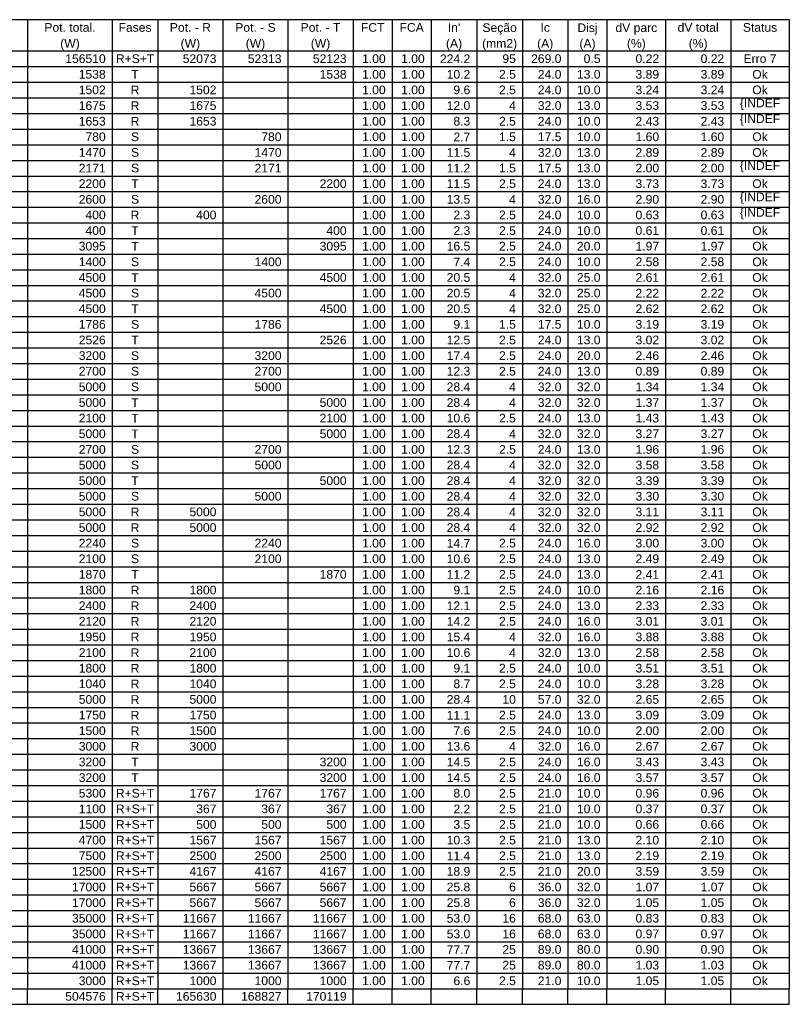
# Model space of a CAD drawing. Header units: millimetres. Extents: x 7 to 269, y 1 to 169.
# Tile 96 of 115: x 119 to 129, y 1 to 13. Entities that reach past the tile are written whole.
import ezdxf

# ---------------------------------------------------------------- set-up
doc = ezdxf.new("R2010")
doc.units = ezdxf.units.MM
doc.header["$MEASUREMENT"] = 0
doc.layers.add('Layout 01 - Marco Polo', color=152, linetype='Continuous', lineweight=25)
doc.layers.add('Textos - Marco Polo', color=143, linetype='Continuous', lineweight=25)
doc.styles.add('Arial', font='arial.ttf')

msp = doc.modelspace()

# ---------------------------------------------------------------- linework, layer by layer
at = {"layer": 'Layout 01 - Marco Polo', "linetype": 'Continuous'}
for p, q in [((95.475, 13.158), (128.833, 13.158)), ((119.54, 13.158), (119.54, 1.339)), ((120.573, 13.158), (120.573, 1.339)), ((121.129, 13.158), (121.129, 1.339)), ((121.923, 13.158), (121.923, 1.339)), ((122.717, 13.158), (122.717, 1.339)), ((123.512, 13.158), (123.512, 1.339)), ((123.988, 13.158), (123.988, 1.339)), ((124.465, 13.158), (124.465, 1.339)), ((125.021, 13.158), (125.021, 1.339)), ((125.577, 13.158), (125.577, 1.339)), ((126.133, 13.158), (126.133, 1.339)), ((126.609, 13.158), (126.609, 1.339)), ((127.324, 13.158), (127.324, 1.339)), ((128.118, 13.158), (128.118, 1.339)), ((128.833, 13.158), (128.833, 1.339)), ((95.475, 12.776), (128.833, 12.776)), ((95.475, 12.586), (128.833, 12.586)), ((95.475, 12.395), (128.833, 12.395)), ((95.475, 12.205), (128.833, 12.205)), ((95.475, 12.014), (128.833, 12.014)), ((95.475, 11.823), (128.833, 11.823)), ((95.475, 11.633), (128.833, 11.633)), ((95.475, 11.442), (128.833, 11.442)), ((95.475, 11.251), (128.833, 11.251)), ((95.475, 11.061), (128.833, 11.061)), ((95.475, 10.87), (128.833, 10.87)), ((95.475, 10.68), (128.833, 10.68)), ((95.475, 10.489), (128.833, 10.489)), ((95.475, 10.298), (128.833, 10.298)), ((95.475, 10.108), (128.833, 10.108)), ((95.475, 9.917), (128.833, 9.917)), ((95.475, 9.727), (128.833, 9.727)), ((95.475, 9.536), (128.833, 9.536)), ((95.475, 9.345), (128.833, 9.345)), ((95.475, 9.155), (128.833, 9.155)), ((95.475, 8.964), (128.833, 8.964)), ((95.475, 8.773), (128.833, 8.773)), ((95.475, 8.583), (128.833, 8.583)), ((95.475, 8.392), (128.833, 8.392)), ((95.475, 8.202), (128.833, 8.202)), ((95.475, 8.011), (128.833, 8.011)), ((95.475, 7.82), (128.833, 7.82)), ((95.475, 7.63), (128.833, 7.63)), ((95.475, 7.439), (128.833, 7.439)), ((95.475, 7.248), (128.833, 7.248)), ((95.475, 7.058), (128.833, 7.058)), ((95.475, 6.867), (128.833, 6.867)), ((95.475, 6.677), (128.833, 6.677)), ((95.475, 6.486), (128.833, 6.486)), ((95.475, 6.295), (128.833, 6.295)), ((95.475, 6.105), (128.833, 6.105)), ((95.475, 5.914), (128.833, 5.914)), ((95.475, 5.723), (128.833, 5.723)), ((95.475, 5.533), (128.833, 5.533)), ((95.475, 5.342), (128.833, 5.342)), ((95.475, 5.152), (128.833, 5.152)), ((95.475, 4.961), (128.833, 4.961)), ((95.475, 4.77), (128.833, 4.77)), ((95.475, 4.58), (128.833, 4.58)), ((95.475, 4.389), (128.833, 4.389)), ((95.475, 4.199), (128.833, 4.199)), ((95.475, 4.008), (128.833, 4.008)), ((95.475, 3.817), (128.833, 3.817)), ((95.475, 3.627), (128.833, 3.627)), ((95.475, 3.436), (128.833, 3.436)), ((95.475, 3.245), (128.833, 3.245)), ((95.475, 3.055), (128.833, 3.055)), ((95.475, 2.864), (128.833, 2.864)), ((95.475, 2.674), (128.833, 2.674)), ((95.475, 2.483), (128.833, 2.483)), ((95.475, 2.292), (128.833, 2.292)), ((95.475, 2.102), (128.833, 2.102)), ((95.475, 1.911), (128.833, 1.911)), ((95.475, 1.72), (128.833, 1.72)), ((95.475, 1.53), (128.833, 1.53)), ((95.475, 1.339), (128.833, 1.339)), ((119.54, 1.149), (119.54, 1.339)), ((120.573, 1.149), (120.573, 1.339)), ((121.129, 1.149), (121.129, 1.339)), ((121.923, 1.149), (121.923, 1.339)), ((122.717, 1.149), (122.717, 1.339)), ((123.512, 1.149), (123.512, 1.339)), ((123.988, 1.149), (123.988, 1.339)), ((124.465, 1.149), (124.465, 1.339)), ((125.021, 1.149), (125.021, 1.339)), ((125.577, 1.149), (125.577, 1.339)), ((126.133, 1.149), (126.133, 1.339)), ((126.609, 1.149), (126.609, 1.339)), ((127.324, 1.149), (127.324, 1.339)), ((128.118, 1.149), (128.118, 1.339)), ((128.833, 1.149), (128.833, 1.339)), ((95.475, 1.149), (128.833, 1.149))]:
    msp.add_line(p, q, dxfattribs=at)

# ---------------------------------------------------------------- texts
at = {"layer": 'Textos - Marco Polo', "line_spacing_factor": 0.798, "style": 'Arial'}
for s, insert, char_height, width, attachment_point in [('Pot. total.', (120.057, 13.009), 0.1059, 1.39788, 8), ('Fases', (120.851, 13.009), 0.1059, 0.6354, 8), ('Pot. - R', (121.526, 13.009), 0.1059, 1.01664, 8), ('Pot. - S', (122.32, 13.009), 0.1059, 1.01664, 8), ('Pot. - T', (123.114, 13.009), 0.1059, 1.01664, 8), ('FCT', (123.75, 13.009), 0.1059, 0.38124, 8), ('FCA', (124.226, 13.009), 0.1059, 0.38124, 8), ("In'", (124.743, 13.009), 0.1059, 0.38124, 8), ('Seção', (125.299, 12.975), 0.1059, 0.6354, 8), ('Ic', (125.855, 13.009), 0.1059, 0.25416, 8), ('Disj', (126.371, 12.975), 0.1059, 0.50832, 8), ('dV parc', (126.967, 12.975), 0.1059, 0.88956, 8), ('dV total', (127.721, 13.009), 0.1059, 1.01664, 8), ('Status', (128.476, 13.009), 0.1059, 0.76248, 8), ('(W)', (120.057, 12.784), 0.1059, 0.38124, 8), ('(W)', (121.526, 12.784), 0.1059, 0.38124, 8), ('(W)', (122.32, 12.784), 0.1059, 0.38124, 8), ('(W)', (123.114, 12.784), 0.1059, 0.38124, 8), ('(A)', (124.743, 12.784), 0.1059, 0.38124, 8), ('(mm2)', (125.299, 12.784), 0.1059, 0.6354, 8), ('(A)', (125.855, 12.784), 0.1059, 0.38124, 8), ('(A)', (126.371, 12.784), 0.1059, 0.38124, 8), ('(%)', (126.967, 12.784), 0.1059, 0.38124, 8), ('(%)', (127.721, 12.784), 0.1059, 0.38124, 8), ('156510', (120.493, 12.628), 0.1059, 0.76248, 9), ('R+S+T', (120.851, 12.628), 0.1059, 0.6354, 8), ('52073', (121.844, 12.628), 0.1059, 0.6354, 9), ('52313', (122.638, 12.628), 0.1059, 0.6354, 9), ('52123', (123.432, 12.628), 0.1059, 0.6354, 9), ('1.00', (123.909, 12.628), 0.1059, 0.50832, 9), ('1.00', (124.385, 12.628), 0.1059, 0.50832, 9), ('224.2', (124.941, 12.628), 0.1059, 0.6354, 9), ('95', (125.497, 12.628), 0.1059, 0.25416, 9), ('269.0', (126.053, 12.628), 0.1059, 0.6354, 9), ('0.5', (126.53, 12.628), 0.1059, 0.38124, 9), ('0.22', (127.245, 12.628), 0.1059, 0.50832, 9), ('0.22', (128.039, 12.628), 0.1059, 0.50832, 9), ('Erro 7', (128.476, 12.628), 0.1059, 0.76248, 8), ('1538', (120.493, 12.437), 0.1059, 0.50832, 9), ('T', (120.851, 12.437), 0.106, 0.12708, 8), ('1538', (123.432, 12.437), 0.1059, 0.50832, 9), ('1.00', (123.909, 12.437), 0.1059, 0.50832, 9), ('1.00', (124.385, 12.437), 0.1059, 0.50832, 9), ('10.2', (124.941, 12.437), 0.1059, 0.50832, 9), ('2.5', (125.497, 12.437), 0.1059, 0.38124, 9), ('24.0', (126.053, 12.437), 0.1059, 0.50832, 9), ('13.0', (126.53, 12.437), 0.1059, 0.50832, 9), ('3.89', (127.245, 12.437), 0.1059, 0.50832, 9), ('3.89', (128.039, 12.437), 0.1059, 0.50832, 9), ('Ok', (128.476, 12.437), 0.1059, 0.25416, 8), ('1502', (120.493, 12.247), 0.1059, 0.50832, 9), ('R', (120.851, 12.247), 0.106, 0.12708, 8), ('1502', (121.844, 12.247), 0.1059, 0.50832, 9), ('1.00', (123.909, 12.247), 0.1059, 0.50832, 9), ('1.00', (124.385, 12.247), 0.1059, 0.50832, 9), ('9.6', (124.941, 12.247), 0.1059, 0.38124, 9), ('2.5', (125.497, 12.247), 0.1059, 0.38124, 9), ('24.0', (126.053, 12.247), 0.1059, 0.50832, 9), ('10.0', (126.53, 12.247), 0.1059, 0.50832, 9), ('3.24', (127.245, 12.247), 0.1059, 0.50832, 9), ('3.24', (128.039, 12.247), 0.1059, 0.50832, 9), ('Ok', (128.476, 12.247), 0.1059, 0.25416, 8), ('1675', (120.493, 12.056), 0.1059, 0.50832, 9), ('R', (120.851, 12.056), 0.106, 0.12708, 8), ('1675', (121.844, 12.056), 0.1059, 0.50832, 9), ('1.00', (123.909, 12.056), 0.1059, 0.50832, 9), ('1.00', (124.385, 12.056), 0.1059, 0.50832, 9), ('12.0', (124.941, 12.056), 0.1059, 0.50832, 9), ('4', (125.497, 12.056), 0.106, 0.12708, 9), ('32.0', (126.053, 12.056), 0.1059, 0.50832, 9), ('13.0', (126.53, 12.056), 0.1059, 0.50832, 9), ('3.53', (127.245, 12.056), 0.1059, 0.50832, 9), ('3.53', (128.039, 12.056), 0.1059, 0.50832, 9), ('\\{INDEF}', (128.476, 12.056), 0.1059, 0.88956, 8), ('1653', (120.493, 11.865), 0.1059, 0.50832, 9), ('R', (120.851, 11.865), 0.106, 0.12708, 8), ('1653', (121.844, 11.865), 0.1059, 0.50832, 9), ('1.00', (123.909, 11.865), 0.1059, 0.50832, 9), ('1.00', (124.385, 11.865), 0.1059, 0.50832, 9), ('8.3', (124.941, 11.865), 0.1059, 0.38124, 9), ('2.5', (125.497, 11.865), 0.1059, 0.38124, 9), ('24.0', (126.053, 11.865), 0.1059, 0.50832, 9), ('10.0', (126.53, 11.865), 0.1059, 0.50832, 9), ('2.43', (127.245, 11.865), 0.1059, 0.50832, 9), ('2.43', (128.039, 11.865), 0.1059, 0.50832, 9), ('\\{INDEF}', (128.476, 11.865), 0.1059, 0.88956, 8), ('780', (120.493, 11.675), 0.1059, 0.38124, 9), ('S', (120.851, 11.675), 0.106, 0.12708, 8), ('780', (122.638, 11.675), 0.1059, 0.38124, 9), ('1.00', (123.909, 11.675), 0.1059, 0.50832, 9), ('1.00', (124.385, 11.675), 0.1059, 0.50832, 9), ('2.7', (124.941, 11.675), 0.1059, 0.38124, 9), ('1.5', (125.497, 11.675), 0.1059, 0.38124, 9), ('17.5', (126.053, 11.675), 0.1059, 0.50832, 9), ('10.0', (126.53, 11.675), 0.1059, 0.50832, 9), ('1.60', (127.245, 11.675), 0.1059, 0.50832, 9), ('1.60', (128.039, 11.675), 0.1059, 0.50832, 9), ('Ok', (128.476, 11.675), 0.1059, 0.25416, 8), ('1470', (120.493, 11.484), 0.1059, 0.50832, 9), ('S', (120.851, 11.484), 0.106, 0.12708, 8), ('1470', (122.638, 11.484), 0.1059, 0.50832, 9), ('1.00', (123.909, 11.484), 0.1059, 0.50832, 9), ('1.00', (124.385, 11.484), 0.1059, 0.50832, 9), ('11.5', (124.941, 11.484), 0.1059, 0.50832, 9), ('4', (125.497, 11.484), 0.106, 0.12708, 9), ('32.0', (126.053, 11.484), 0.1059, 0.50832, 9), ('13.0', (126.53, 11.484), 0.1059, 0.50832, 9), ('2.89', (127.245, 11.484), 0.1059, 0.50832, 9), ('2.89', (128.039, 11.484), 0.1059, 0.50832, 9), ('Ok', (128.476, 11.484), 0.1059, 0.25416, 8), ('2171', (120.493, 11.294), 0.1059, 0.50832, 9), ('S', (120.851, 11.294), 0.106, 0.12708, 8), ('2171', (122.638, 11.294), 0.1059, 0.50832, 9), ('1.00', (123.909, 11.294), 0.1059, 0.50832, 9), ('1.00', (124.385, 11.294), 0.1059, 0.50832, 9), ('11.2', (124.941, 11.294), 0.1059, 0.50832, 9), ('1.5', (125.497, 11.294), 0.1059, 0.38124, 9), ('17.5', (126.053, 11.294), 0.1059, 0.50832, 9), ('13.0', (126.53, 11.294), 0.1059, 0.50832, 9), ('2.00', (127.245, 11.294), 0.1059, 0.50832, 9), ('2.00', (128.039, 11.294), 0.1059, 0.50832, 9), ('\\{INDEF}', (128.476, 11.294), 0.1059, 0.88956, 8), ('2200', (120.493, 11.103), 0.1059, 0.50832, 9), ('T', (120.851, 11.103), 0.106, 0.12708, 8), ('2200', (123.432, 11.103), 0.1059, 0.50832, 9), ('1.00', (123.909, 11.103), 0.1059, 0.50832, 9), ('1.00', (124.385, 11.103), 0.1059, 0.50832, 9), ('11.5', (124.941, 11.103), 0.1059, 0.50832, 9), ('2.5', (125.497, 11.103), 0.1059, 0.38124, 9), ('24.0', (126.053, 11.103), 0.1059, 0.50832, 9), ('13.0', (126.53, 11.103), 0.1059, 0.50832, 9), ('3.73', (127.245, 11.103), 0.1059, 0.50832, 9), ('3.73', (128.039, 11.103), 0.1059, 0.50832, 9), ('Ok', (128.476, 11.103), 0.1059, 0.25416, 8), ('2600', (120.493, 10.912), 0.1059, 0.50832, 9), ('S', (120.851, 10.912), 0.106, 0.12708, 8), ('2600', (122.638, 10.912), 0.1059, 0.50832, 9), ('1.00', (123.909, 10.912), 0.1059, 0.50832, 9), ('1.00', (124.385, 10.912), 0.1059, 0.50832, 9), ('13.5', (124.941, 10.912), 0.1059, 0.50832, 9), ('4', (125.497, 10.912), 0.106, 0.12708, 9), ('32.0', (126.053, 10.912), 0.1059, 0.50832, 9), ('16.0', (126.53, 10.912), 0.1059, 0.50832, 9), ('2.90', (127.245, 10.912), 0.1059, 0.50832, 9), ('2.90', (128.039, 10.912), 0.1059, 0.50832, 9), ('\\{INDEF}', (128.476, 10.912), 0.1059, 0.88956, 8), ('400', (120.493, 10.722), 0.1059, 0.38124, 9), ('R', (120.851, 10.722), 0.106, 0.12708, 8), ('400', (121.844, 10.722), 0.1059, 0.38124, 9), ('1.00', (123.909, 10.722), 0.1059, 0.50832, 9), ('1.00', (124.385, 10.722), 0.1059, 0.50832, 9), ('2.3', (124.941, 10.722), 0.1059, 0.38124, 9), ('2.5', (125.497, 10.722), 0.1059, 0.38124, 9), ('24.0', (126.053, 10.722), 0.1059, 0.50832, 9), ('10.0', (126.53, 10.722), 0.1059, 0.50832, 9), ('0.63', (127.245, 10.722), 0.1059, 0.50832, 9), ('0.63', (128.039, 10.722), 0.1059, 0.50832, 9), ('\\{INDEF}', (128.476, 10.722), 0.1059, 0.88956, 8), ('400', (120.493, 10.531), 0.1059, 0.38124, 9), ('T', (120.851, 10.531), 0.106, 0.12708, 8), ('400', (123.432, 10.531), 0.1059, 0.38124, 9), ('1.00', (123.909, 10.531), 0.1059, 0.50832, 9), ('1.00', (124.385, 10.531), 0.1059, 0.50832, 9), ('2.3', (124.941, 10.531), 0.1059, 0.38124, 9), ('2.5', (125.497, 10.531), 0.1059, 0.38124, 9), ('24.0', (126.053, 10.531), 0.1059, 0.50832, 9), ('10.0', (126.53, 10.531), 0.1059, 0.50832, 9), ('0.61', (127.245, 10.531), 0.1059, 0.50832, 9), ('0.61', (128.039, 10.531), 0.1059, 0.50832, 9), ('Ok', (128.476, 10.531), 0.1059, 0.25416, 8), ('3095', (120.493, 10.341), 0.1059, 0.50832, 9), ('T', (120.851, 10.341), 0.106, 0.12708, 8), ('3095', (123.432, 10.341), 0.1059, 0.50832, 9), ('1.00', (123.909, 10.341), 0.1059, 0.50832, 9), ('1.00', (124.385, 10.341), 0.1059, 0.50832, 9), ('16.5', (124.941, 10.341), 0.1059, 0.50832, 9), ('2.5', (125.497, 10.341), 0.1059, 0.38124, 9), ('24.0', (126.053, 10.341), 0.1059, 0.50832, 9), ('20.0', (126.53, 10.341), 0.1059, 0.50832, 9), ('1.97', (127.245, 10.341), 0.1059, 0.50832, 9), ('1.97', (128.039, 10.341), 0.1059, 0.50832, 9), ('Ok', (128.476, 10.341), 0.1059, 0.25416, 8), ('1400', (120.493, 10.15), 0.1059, 0.50832, 9), ('S', (120.851, 10.15), 0.106, 0.12708, 8), ('1400', (122.638, 10.15), 0.1059, 0.50832, 9), ('1.00', (123.909, 10.15), 0.1059, 0.50832, 9), ('1.00', (124.385, 10.15), 0.1059, 0.50832, 9), ('7.4', (124.941, 10.15), 0.1059, 0.38124, 9), ('2.5', (125.497, 10.15), 0.1059, 0.38124, 9), ('24.0', (126.053, 10.15), 0.1059, 0.50832, 9), ('10.0', (126.53, 10.15), 0.1059, 0.50832, 9), ('2.58', (127.245, 10.15), 0.1059, 0.50832, 9), ('2.58', (128.039, 10.15), 0.1059, 0.50832, 9), ('Ok', (128.476, 10.15), 0.1059, 0.25416, 8), ('4500', (120.493, 9.959), 0.1059, 0.50832, 9), ('T', (120.851, 9.959), 0.106, 0.12708, 8), ('4500', (123.432, 9.959), 0.1059, 0.50832, 9), ('1.00', (123.909, 9.959), 0.1059, 0.50832, 9), ('1.00', (124.385, 9.959), 0.1059, 0.50832, 9), ('20.5', (124.941, 9.959), 0.1059, 0.50832, 9), ('4', (125.497, 9.959), 0.106, 0.12708, 9), ('32.0', (126.053, 9.959), 0.1059, 0.50832, 9), ('25.0', (126.53, 9.959), 0.1059, 0.50832, 9), ('2.61', (127.245, 9.959), 0.1059, 0.50832, 9), ('2.61', (128.039, 9.959), 0.1059, 0.50832, 9), ('Ok', (128.476, 9.959), 0.1059, 0.25416, 8), ('4500', (120.493, 9.769), 0.1059, 0.50832, 9), ('S', (120.851, 9.769), 0.106, 0.12708, 8), ('4500', (122.638, 9.769), 0.1059, 0.50832, 9), ('1.00', (123.909, 9.769), 0.1059, 0.50832, 9), ('1.00', (124.385, 9.769), 0.1059, 0.50832, 9), ('20.5', (124.941, 9.769), 0.1059, 0.50832, 9), ('4', (125.497, 9.769), 0.106, 0.12708, 9), ('32.0', (126.053, 9.769), 0.1059, 0.50832, 9), ('25.0', (126.53, 9.769), 0.1059, 0.50832, 9), ('2.22', (127.245, 9.769), 0.1059, 0.50832, 9), ('2.22', (128.039, 9.769), 0.1059, 0.50832, 9), ('Ok', (128.476, 9.769), 0.1059, 0.25416, 8), ('4500', (120.493, 9.578), 0.1059, 0.50832, 9), ('T', (120.851, 9.578), 0.106, 0.12708, 8), ('4500', (123.432, 9.578), 0.1059, 0.50832, 9), ('1.00', (123.909, 9.578), 0.1059, 0.50832, 9), ('1.00', (124.385, 9.578), 0.1059, 0.50832, 9), ('20.5', (124.941, 9.578), 0.1059, 0.50832, 9), ('4', (125.497, 9.578), 0.106, 0.12708, 9), ('32.0', (126.053, 9.578), 0.1059, 0.50832, 9), ('25.0', (126.53, 9.578), 0.1059, 0.50832, 9), ('2.62', (127.245, 9.578), 0.1059, 0.50832, 9), ('2.62', (128.039, 9.578), 0.1059, 0.50832, 9), ('Ok', (128.476, 9.578), 0.1059, 0.25416, 8), ('1786', (120.493, 9.387), 0.1059, 0.50832, 9), ('S', (120.851, 9.387), 0.106, 0.12708, 8), ('1786', (122.638, 9.387), 0.1059, 0.50832, 9), ('1.00', (123.909, 9.387), 0.1059, 0.50832, 9), ('1.00', (124.385, 9.387), 0.1059, 0.50832, 9), ('9.1', (124.941, 9.387), 0.1059, 0.38124, 9), ('1.5', (125.497, 9.387), 0.1059, 0.38124, 9), ('17.5', (126.053, 9.387), 0.1059, 0.50832, 9), ('10.0', (126.53, 9.387), 0.1059, 0.50832, 9), ('3.19', (127.245, 9.387), 0.1059, 0.50832, 9), ('3.19', (128.039, 9.387), 0.1059, 0.50832, 9), ('Ok', (128.476, 9.387), 0.1059, 0.25416, 8), ('2526', (120.493, 9.197), 0.1059, 0.50832, 9), ('T', (120.851, 9.197), 0.106, 0.12708, 8), ('2526', (123.432, 9.197), 0.1059, 0.50832, 9), ('1.00', (123.909, 9.197), 0.1059, 0.50832, 9), ('1.00', (124.385, 9.197), 0.1059, 0.50832, 9), ('12.5', (124.941, 9.197), 0.1059, 0.50832, 9), ('2.5', (125.497, 9.197), 0.1059, 0.38124, 9), ('24.0', (126.053, 9.197), 0.1059, 0.50832, 9), ('13.0', (126.53, 9.197), 0.1059, 0.50832, 9), ('3.02', (127.245, 9.197), 0.1059, 0.50832, 9), ('3.02', (128.039, 9.197), 0.1059, 0.50832, 9), ('Ok', (128.476, 9.197), 0.1059, 0.25416, 8), ('3200', (120.493, 9.006), 0.1059, 0.50832, 9), ('S', (120.851, 9.006), 0.106, 0.12708, 8), ('3200', (122.638, 9.006), 0.1059, 0.50832, 9), ('1.00', (123.909, 9.006), 0.1059, 0.50832, 9), ('1.00', (124.385, 9.006), 0.1059, 0.50832, 9), ('17.4', (124.941, 9.006), 0.1059, 0.50832, 9), ('2.5', (125.497, 9.006), 0.1059, 0.38124, 9), ('24.0', (126.053, 9.006), 0.1059, 0.50832, 9), ('20.0', (126.53, 9.006), 0.1059, 0.50832, 9), ('2.46', (127.245, 9.006), 0.1059, 0.50832, 9), ('2.46', (128.039, 9.006), 0.1059, 0.50832, 9), ('Ok', (128.476, 9.006), 0.1059, 0.25416, 8), ('2700', (120.493, 8.816), 0.1059, 0.50832, 9), ('S', (120.851, 8.816), 0.106, 0.12708, 8), ('2700', (122.638, 8.816), 0.1059, 0.50832, 9), ('1.00', (123.909, 8.816), 0.1059, 0.50832, 9), ('1.00', (124.385, 8.816), 0.1059, 0.50832, 9), ('12.3', (124.941, 8.816), 0.1059, 0.50832, 9), ('2.5', (125.497, 8.816), 0.1059, 0.38124, 9), ('24.0', (126.053, 8.816), 0.1059, 0.50832, 9), ('13.0', (126.53, 8.816), 0.1059, 0.50832, 9), ('0.89', (127.245, 8.816), 0.1059, 0.50832, 9), ('0.89', (128.039, 8.816), 0.1059, 0.50832, 9), ('Ok', (128.476, 8.816), 0.1059, 0.25416, 8), ('Ok', (128.476, 8.625), 0.1059, 0.25416, 8), ('5000', (120.493, 8.625), 0.1059, 0.50832, 9), ('S', (120.851, 8.625), 0.106, 0.12708, 8), ('5000', (122.638, 8.625), 0.1059, 0.50832, 9), ('1.00', (123.909, 8.625), 0.1059, 0.50832, 9), ('1.00', (124.385, 8.625), 0.1059, 0.50832, 9), ('28.4', (124.941, 8.625), 0.1059, 0.50832, 9), ('4', (125.497, 8.625), 0.106, 0.12708, 9), ('32.0', (126.053, 8.625), 0.1059, 0.50832, 9), ('32.0', (126.53, 8.625), 0.1059, 0.50832, 9), ('1.34', (127.245, 8.625), 0.1059, 0.50832, 9), ('1.34', (128.039, 8.625), 0.1059, 0.50832, 9), ('5000', (120.493, 8.434), 0.1059, 0.50832, 9), ('T', (120.851, 8.434), 0.106, 0.12708, 8), ('5000', (123.432, 8.434), 0.1059, 0.50832, 9), ('1.00', (123.909, 8.434), 0.1059, 0.50832, 9), ('1.00', (124.385, 8.434), 0.1059, 0.50832, 9), ('28.4', (124.941, 8.434), 0.1059, 0.50832, 9), ('4', (125.497, 8.434), 0.106, 0.12708, 9), ('32.0', (126.053, 8.434), 0.1059, 0.50832, 9), ('32.0', (126.53, 8.434), 0.1059, 0.50832, 9), ('1.37', (127.245, 8.434), 0.1059, 0.50832, 9), ('1.37', (128.039, 8.434), 0.1059, 0.50832, 9), ('Ok', (128.476, 8.434), 0.1059, 0.25416, 8), ('2100', (120.493, 8.244), 0.1059, 0.50832, 9), ('T', (120.851, 8.244), 0.106, 0.12708, 8), ('2100', (123.432, 8.244), 0.1059, 0.50832, 9), ('1.00', (123.909, 8.244), 0.1059, 0.50832, 9), ('1.00', (124.385, 8.244), 0.1059, 0.50832, 9), ('10.6', (124.941, 8.244), 0.1059, 0.50832, 9), ('2.5', (125.497, 8.244), 0.1059, 0.38124, 9), ('24.0', (126.053, 8.244), 0.1059, 0.50832, 9), ('13.0', (126.53, 8.244), 0.1059, 0.50832, 9), ('1.43', (127.245, 8.244), 0.1059, 0.50832, 9), ('1.43', (128.039, 8.244), 0.1059, 0.50832, 9), ('Ok', (128.476, 8.244), 0.1059, 0.25416, 8), ('5000', (120.493, 8.053), 0.1059, 0.50832, 9), ('T', (120.851, 8.053), 0.106, 0.12708, 8), ('5000', (123.432, 8.053), 0.1059, 0.50832, 9), ('1.00', (123.909, 8.053), 0.1059, 0.50832, 9), ('1.00', (124.385, 8.053), 0.1059, 0.50832, 9), ('28.4', (124.941, 8.053), 0.1059, 0.50832, 9), ('4', (125.497, 8.053), 0.106, 0.12708, 9), ('32.0', (126.053, 8.053), 0.1059, 0.50832, 9), ('32.0', (126.53, 8.053), 0.1059, 0.50832, 9), ('3.27', (127.245, 8.053), 0.1059, 0.50832, 9), ('3.27', (128.039, 8.053), 0.1059, 0.50832, 9), ('Ok', (128.476, 8.053), 0.1059, 0.25416, 8), ('2700', (120.493, 7.862), 0.1059, 0.50832, 9), ('S', (120.851, 7.862), 0.106, 0.12708, 8), ('2700', (122.638, 7.862), 0.1059, 0.50832, 9), ('1.00', (123.909, 7.862), 0.1059, 0.50832, 9), ('1.00', (124.385, 7.862), 0.1059, 0.50832, 9), ('12.3', (124.941, 7.862), 0.1059, 0.50832, 9), ('2.5', (125.497, 7.862), 0.1059, 0.38124, 9), ('24.0', (126.053, 7.862), 0.1059, 0.50832, 9), ('13.0', (126.53, 7.862), 0.1059, 0.50832, 9), ('1.96', (127.245, 7.862), 0.1059, 0.50832, 9), ('1.96', (128.039, 7.862), 0.1059, 0.50832, 9), ('Ok', (128.476, 7.862), 0.1059, 0.25416, 8), ('5000', (120.493, 7.672), 0.1059, 0.50832, 9), ('S', (120.851, 7.672), 0.106, 0.12708, 8), ('5000', (122.638, 7.672), 0.1059, 0.50832, 9), ('1.00', (123.909, 7.672), 0.1059, 0.50832, 9), ('1.00', (124.385, 7.672), 0.1059, 0.50832, 9), ('28.4', (124.941, 7.672), 0.1059, 0.50832, 9), ('4', (125.497, 7.672), 0.106, 0.12708, 9), ('32.0', (126.053, 7.672), 0.1059, 0.50832, 9), ('32.0', (126.53, 7.672), 0.1059, 0.50832, 9), ('3.58', (127.245, 7.672), 0.1059, 0.50832, 9), ('3.58', (128.039, 7.672), 0.1059, 0.50832, 9), ('Ok', (128.476, 7.672), 0.1059, 0.25416, 8), ('5000', (120.493, 7.481), 0.1059, 0.50832, 9), ('T', (120.851, 7.481), 0.106, 0.12708, 8), ('5000', (123.432, 7.481), 0.1059, 0.50832, 9), ('1.00', (123.909, 7.481), 0.1059, 0.50832, 9), ('1.00', (124.385, 7.481), 0.1059, 0.50832, 9), ('28.4', (124.941, 7.481), 0.1059, 0.50832, 9), ('4', (125.497, 7.481), 0.106, 0.12708, 9), ('32.0', (126.053, 7.481), 0.1059, 0.50832, 9), ('32.0', (126.53, 7.481), 0.1059, 0.50832, 9), ('3.39', (127.245, 7.481), 0.1059, 0.50832, 9), ('3.39', (128.039, 7.481), 0.1059, 0.50832, 9), ('Ok', (128.476, 7.481), 0.1059, 0.25416, 8), ('5000', (120.493, 7.291), 0.1059, 0.50832, 9), ('S', (120.851, 7.291), 0.106, 0.12708, 8), ('5000', (122.638, 7.291), 0.1059, 0.50832, 9), ('1.00', (123.909, 7.291), 0.1059, 0.50832, 9), ('1.00', (124.385, 7.291), 0.1059, 0.50832, 9), ('28.4', (124.941, 7.291), 0.1059, 0.50832, 9), ('4', (125.497, 7.291), 0.106, 0.12708, 9), ('32.0', (126.053, 7.291), 0.1059, 0.50832, 9), ('32.0', (126.53, 7.291), 0.1059, 0.50832, 9), ('3.30', (127.245, 7.291), 0.1059, 0.50832, 9), ('3.30', (128.039, 7.291), 0.1059, 0.50832, 9), ('Ok', (128.476, 7.291), 0.1059, 0.25416, 8), ('5000', (120.493, 7.1), 0.1059, 0.50832, 9), ('R', (120.851, 7.1), 0.106, 0.12708, 8), ('5000', (121.844, 7.1), 0.1059, 0.50832, 9), ('1.00', (123.909, 7.1), 0.1059, 0.50832, 9), ('1.00', (124.385, 7.1), 0.1059, 0.50832, 9), ('28.4', (124.941, 7.1), 0.1059, 0.50832, 9), ('4', (125.497, 7.1), 0.106, 0.12708, 9), ('32.0', (126.053, 7.1), 0.1059, 0.50832, 9), ('32.0', (126.53, 7.1), 0.1059, 0.50832, 9), ('3.11', (127.245, 7.1), 0.1059, 0.50832, 9), ('3.11', (128.039, 7.1), 0.1059, 0.50832, 9), ('Ok', (128.476, 7.1), 0.1059, 0.25416, 8), ('5000', (120.493, 6.909), 0.1059, 0.50832, 9), ('R', (120.851, 6.909), 0.106, 0.12708, 8), ('5000', (121.844, 6.909), 0.1059, 0.50832, 9), ('1.00', (123.909, 6.909), 0.1059, 0.50832, 9), ('1.00', (124.385, 6.909), 0.1059, 0.50832, 9), ('28.4', (124.941, 6.909), 0.1059, 0.50832, 9), ('4', (125.497, 6.909), 0.106, 0.12708, 9), ('32.0', (126.053, 6.909), 0.1059, 0.50832, 9), ('32.0', (126.53, 6.909), 0.1059, 0.50832, 9), ('2.92', (127.245, 6.909), 0.1059, 0.50832, 9), ('2.92', (128.039, 6.909), 0.1059, 0.50832, 9), ('Ok', (128.476, 6.909), 0.1059, 0.25416, 8), ('2240', (120.493, 6.719), 0.1059, 0.50832, 9), ('S', (120.851, 6.719), 0.106, 0.12708, 8), ('2240', (122.638, 6.719), 0.1059, 0.50832, 9), ('1.00', (123.909, 6.719), 0.1059, 0.50832, 9), ('1.00', (124.385, 6.719), 0.1059, 0.50832, 9), ('14.7', (124.941, 6.719), 0.1059, 0.50832, 9), ('2.5', (125.497, 6.719), 0.1059, 0.38124, 9), ('24.0', (126.053, 6.719), 0.1059, 0.50832, 9), ('16.0', (126.53, 6.719), 0.1059, 0.50832, 9), ('3.00', (127.245, 6.719), 0.1059, 0.50832, 9), ('3.00', (128.039, 6.719), 0.1059, 0.50832, 9), ('Ok', (128.476, 6.719), 0.1059, 0.25416, 8), ('2100', (120.493, 6.528), 0.1059, 0.50832, 9), ('S', (120.851, 6.528), 0.106, 0.12708, 8), ('2100', (122.638, 6.528), 0.1059, 0.50832, 9), ('1.00', (123.909, 6.528), 0.1059, 0.50832, 9), ('1.00', (124.385, 6.528), 0.1059, 0.50832, 9), ('10.6', (124.941, 6.528), 0.1059, 0.50832, 9), ('2.5', (125.497, 6.528), 0.1059, 0.38124, 9), ('24.0', (126.053, 6.528), 0.1059, 0.50832, 9), ('13.0', (126.53, 6.528), 0.1059, 0.50832, 9), ('2.49', (127.245, 6.528), 0.1059, 0.50832, 9), ('2.49', (128.039, 6.528), 0.1059, 0.50832, 9), ('Ok', (128.476, 6.528), 0.1059, 0.25416, 8), ('Ok', (128.476, 6.338), 0.1059, 0.25416, 8), ('1870', (120.493, 6.338), 0.1059, 0.50832, 9), ('T', (120.851, 6.338), 0.106, 0.12708, 8), ('1870', (123.432, 6.338), 0.1059, 0.50832, 9), ('1.00', (123.909, 6.338), 0.1059, 0.50832, 9), ('1.00', (124.385, 6.338), 0.1059, 0.50832, 9), ('11.2', (124.941, 6.338), 0.1059, 0.50832, 9), ('2.5', (125.497, 6.338), 0.1059, 0.38124, 9), ('24.0', (126.053, 6.338), 0.1059, 0.50832, 9), ('13.0', (126.53, 6.338), 0.1059, 0.50832, 9), ('2.41', (127.245, 6.338), 0.1059, 0.50832, 9), ('2.41', (128.039, 6.338), 0.1059, 0.50832, 9), ('1800', (120.493, 6.147), 0.1059, 0.50832, 9), ('R', (120.851, 6.147), 0.106, 0.12708, 8), ('1800', (121.844, 6.147), 0.1059, 0.50832, 9), ('1.00', (123.909, 6.147), 0.1059, 0.50832, 9), ('1.00', (124.385, 6.147), 0.1059, 0.50832, 9), ('9.1', (124.941, 6.147), 0.1059, 0.38124, 9), ('2.5', (125.497, 6.147), 0.1059, 0.38124, 9), ('24.0', (126.053, 6.147), 0.1059, 0.50832, 9), ('10.0', (126.53, 6.147), 0.1059, 0.50832, 9), ('2.16', (127.245, 6.147), 0.1059, 0.50832, 9), ('2.16', (128.039, 6.147), 0.1059, 0.50832, 9), ('Ok', (128.476, 6.147), 0.1059, 0.25416, 8), ('2400', (120.493, 5.956), 0.1059, 0.50832, 9), ('R', (120.851, 5.956), 0.106, 0.12708, 8), ('2400', (121.844, 5.956), 0.1059, 0.50832, 9), ('1.00', (123.909, 5.956), 0.1059, 0.50832, 9), ('1.00', (124.385, 5.956), 0.1059, 0.50832, 9), ('12.1', (124.941, 5.956), 0.1059, 0.50832, 9), ('2.5', (125.497, 5.956), 0.1059, 0.38124, 9), ('24.0', (126.053, 5.956), 0.1059, 0.50832, 9), ('13.0', (126.53, 5.956), 0.1059, 0.50832, 9), ('2.33', (127.245, 5.956), 0.1059, 0.50832, 9), ('2.33', (128.039, 5.956), 0.1059, 0.50832, 9), ('Ok', (128.476, 5.956), 0.1059, 0.25416, 8), ('2120', (120.493, 5.766), 0.1059, 0.50832, 9), ('R', (120.851, 5.766), 0.106, 0.12708, 8), ('2120', (121.844, 5.766), 0.1059, 0.50832, 9), ('1.00', (123.909, 5.766), 0.1059, 0.50832, 9), ('1.00', (124.385, 5.766), 0.1059, 0.50832, 9), ('14.2', (124.941, 5.766), 0.1059, 0.50832, 9), ('2.5', (125.497, 5.766), 0.1059, 0.38124, 9), ('24.0', (126.053, 5.766), 0.1059, 0.50832, 9), ('16.0', (126.53, 5.766), 0.1059, 0.50832, 9), ('3.01', (127.245, 5.766), 0.1059, 0.50832, 9), ('3.01', (128.039, 5.766), 0.1059, 0.50832, 9), ('Ok', (128.476, 5.766), 0.1059, 0.25416, 8), ('1950', (120.493, 5.575), 0.1059, 0.50832, 9), ('R', (120.851, 5.575), 0.106, 0.12708, 8), ('1950', (121.844, 5.575), 0.1059, 0.50832, 9), ('1.00', (123.909, 5.575), 0.1059, 0.50832, 9), ('1.00', (124.385, 5.575), 0.1059, 0.50832, 9), ('15.4', (124.941, 5.575), 0.1059, 0.50832, 9), ('4', (125.497, 5.575), 0.106, 0.12708, 9), ('32.0', (126.053, 5.575), 0.1059, 0.50832, 9), ('16.0', (126.53, 5.575), 0.1059, 0.50832, 9), ('3.88', (127.245, 5.575), 0.1059, 0.50832, 9), ('3.88', (128.039, 5.575), 0.1059, 0.50832, 9), ('Ok', (128.476, 5.575), 0.1059, 0.25416, 8), ('2100', (120.493, 5.384), 0.1059, 0.50832, 9), ('2100', (121.844, 5.384), 0.1059, 0.50832, 9), ('1.00', (123.909, 5.384), 0.1059, 0.50832, 9), ('1.00', (124.385, 5.384), 0.1059, 0.50832, 9), ('10.6', (124.941, 5.384), 0.1059, 0.50832, 9), ('32.0', (126.053, 5.384), 0.1059, 0.50832, 9), ('13.0', (126.53, 5.384), 0.1059, 0.50832, 9), ('2.58', (127.245, 5.384), 0.1059, 0.50832, 9), ('2.58', (128.039, 5.384), 0.1059, 0.50832, 9), ('Ok', (128.476, 5.384), 0.1059, 0.25416, 8), ('R', (120.851, 5.384), 0.106, 0.12708, 8), ('4', (125.497, 5.384), 0.106, 0.12708, 9), ('1800', (120.493, 5.194), 0.1059, 0.50832, 9), ('R', (120.851, 5.194), 0.106, 0.12708, 8), ('1800', (121.844, 5.194), 0.1059, 0.50832, 9), ('1.00', (123.909, 5.194), 0.1059, 0.50832, 9), ('1.00', (124.385, 5.194), 0.1059, 0.50832, 9), ('9.1', (124.941, 5.194), 0.1059, 0.38124, 9), ('2.5', (125.497, 5.194), 0.1059, 0.38124, 9), ('24.0', (126.053, 5.194), 0.1059, 0.50832, 9), ('10.0', (126.53, 5.194), 0.1059, 0.50832, 9), ('3.51', (127.245, 5.194), 0.1059, 0.50832, 9), ('3.51', (128.039, 5.194), 0.1059, 0.50832, 9), ('Ok', (128.476, 5.194), 0.1059, 0.25416, 8), ('1040', (120.493, 5.003), 0.1059, 0.50832, 9), ('R', (120.851, 5.003), 0.106, 0.12708, 8), ('1040', (121.844, 5.003), 0.1059, 0.50832, 9), ('1.00', (123.909, 5.003), 0.1059, 0.50832, 9), ('1.00', (124.385, 5.003), 0.1059, 0.50832, 9), ('8.7', (124.941, 5.003), 0.1059, 0.38124, 9), ('2.5', (125.497, 5.003), 0.1059, 0.38124, 9), ('24.0', (126.053, 5.003), 0.1059, 0.50832, 9), ('10.0', (126.53, 5.003), 0.1059, 0.50832, 9), ('3.28', (127.245, 5.003), 0.1059, 0.50832, 9), ('3.28', (128.039, 5.003), 0.1059, 0.50832, 9), ('Ok', (128.476, 5.003), 0.1059, 0.25416, 8), ('5000', (120.493, 4.813), 0.1059, 0.50832, 9), ('R', (120.851, 4.813), 0.106, 0.12708, 8), ('5000', (121.844, 4.813), 0.1059, 0.50832, 9), ('1.00', (123.909, 4.813), 0.1059, 0.50832, 9), ('1.00', (124.385, 4.813), 0.1059, 0.50832, 9), ('28.4', (124.941, 4.813), 0.1059, 0.50832, 9), ('10', (125.497, 4.813), 0.1059, 0.25416, 9), ('57.0', (126.053, 4.813), 0.1059, 0.50832, 9), ('32.0', (126.53, 4.813), 0.1059, 0.50832, 9), ('2.65', (127.245, 4.813), 0.1059, 0.50832, 9), ('2.65', (128.039, 4.813), 0.1059, 0.50832, 9), ('Ok', (128.476, 4.813), 0.1059, 0.25416, 8), ('1750', (120.493, 4.622), 0.1059, 0.50832, 9), ('R', (120.851, 4.622), 0.106, 0.12708, 8), ('1750', (121.844, 4.622), 0.1059, 0.50832, 9), ('1.00', (123.909, 4.622), 0.1059, 0.50832, 9), ('1.00', (124.385, 4.622), 0.1059, 0.50832, 9), ('11.1', (124.941, 4.622), 0.1059, 0.50832, 9), ('2.5', (125.497, 4.622), 0.1059, 0.38124, 9), ('24.0', (126.053, 4.622), 0.1059, 0.50832, 9), ('13.0', (126.53, 4.622), 0.1059, 0.50832, 9), ('3.09', (127.245, 4.622), 0.1059, 0.50832, 9), ('3.09', (128.039, 4.622), 0.1059, 0.50832, 9), ('Ok', (128.476, 4.622), 0.1059, 0.25416, 8), ('1500', (120.493, 4.431), 0.1059, 0.50832, 9), ('R', (120.851, 4.431), 0.106, 0.12708, 8), ('1500', (121.844, 4.431), 0.1059, 0.50832, 9), ('1.00', (123.909, 4.431), 0.1059, 0.50832, 9), ('1.00', (124.385, 4.431), 0.1059, 0.50832, 9), ('7.6', (124.941, 4.431), 0.1059, 0.38124, 9), ('2.5', (125.497, 4.431), 0.1059, 0.38124, 9), ('24.0', (126.053, 4.431), 0.1059, 0.50832, 9), ('10.0', (126.53, 4.431), 0.1059, 0.50832, 9), ('2.00', (127.245, 4.431), 0.1059, 0.50832, 9), ('2.00', (128.039, 4.431), 0.1059, 0.50832, 9), ('Ok', (128.476, 4.431), 0.1059, 0.25416, 8), ('3000', (120.493, 4.241), 0.1059, 0.50832, 9), ('R', (120.851, 4.241), 0.106, 0.12708, 8), ('3000', (121.844, 4.241), 0.1059, 0.50832, 9), ('1.00', (123.909, 4.241), 0.1059, 0.50832, 9), ('1.00', (124.385, 4.241), 0.1059, 0.50832, 9), ('13.6', (124.941, 4.241), 0.1059, 0.50832, 9), ('4', (125.497, 4.241), 0.106, 0.12708, 9), ('32.0', (126.053, 4.241), 0.1059, 0.50832, 9), ('16.0', (126.53, 4.241), 0.1059, 0.50832, 9), ('2.67', (127.245, 4.241), 0.1059, 0.50832, 9), ('2.67', (128.039, 4.241), 0.1059, 0.50832, 9), ('Ok', (128.476, 4.241), 0.1059, 0.25416, 8), ('3200', (120.493, 4.05), 0.1059, 0.50832, 9), ('T', (120.851, 4.05), 0.106, 0.12708, 8), ('3200', (123.432, 4.05), 0.1059, 0.50832, 9), ('1.00', (123.909, 4.05), 0.1059, 0.50832, 9), ('1.00', (124.385, 4.05), 0.1059, 0.50832, 9), ('14.5', (124.941, 4.05), 0.1059, 0.50832, 9), ('2.5', (125.497, 4.05), 0.1059, 0.38124, 9), ('24.0', (126.053, 4.05), 0.1059, 0.50832, 9), ('16.0', (126.53, 4.05), 0.1059, 0.50832, 9), ('3.43', (127.245, 4.05), 0.1059, 0.50832, 9), ('3.43', (128.039, 4.05), 0.1059, 0.50832, 9), ('Ok', (128.476, 4.05), 0.1059, 0.25416, 8), ('3200', (120.493, 3.859), 0.1059, 0.50832, 9), ('T', (120.851, 3.859), 0.106, 0.12708, 8), ('3200', (123.432, 3.859), 0.1059, 0.50832, 9), ('1.00', (123.909, 3.859), 0.1059, 0.50832, 9), ('1.00', (124.385, 3.859), 0.1059, 0.50832, 9), ('14.5', (124.941, 3.859), 0.1059, 0.50832, 9), ('2.5', (125.497, 3.859), 0.1059, 0.38124, 9), ('24.0', (126.053, 3.859), 0.1059, 0.50832, 9), ('16.0', (126.53, 3.859), 0.1059, 0.50832, 9), ('3.57', (127.245, 3.859), 0.1059, 0.50832, 9), ('3.57', (128.039, 3.859), 0.1059, 0.50832, 9), ('Ok', (128.476, 3.859), 0.1059, 0.25416, 8), ('5300', (120.493, 3.669), 0.1059, 0.50832, 9), ('R+S+T', (120.851, 3.669), 0.1059, 0.6354, 8), ('1767', (121.844, 3.669), 0.1059, 0.50832, 9), ('1767', (122.638, 3.669), 0.1059, 0.50832, 9), ('1767', (123.432, 3.669), 0.1059, 0.50832, 9), ('1.00', (123.909, 3.669), 0.1059, 0.50832, 9), ('1.00', (124.385, 3.669), 0.1059, 0.50832, 9), ('8.0', (124.941, 3.669), 0.1059, 0.38124, 9), ('2.5', (125.497, 3.669), 0.1059, 0.38124, 9), ('21.0', (126.053, 3.669), 0.1059, 0.50832, 9), ('10.0', (126.53, 3.669), 0.1059, 0.50832, 9), ('0.96', (127.245, 3.669), 0.1059, 0.50832, 9), ('0.96', (128.039, 3.669), 0.1059, 0.50832, 9), ('Ok', (128.476, 3.669), 0.1059, 0.25416, 8), ('1100', (120.493, 3.478), 0.1059, 0.50832, 9), ('R+S+T', (120.851, 3.478), 0.1059, 0.6354, 8), ('367', (121.844, 3.478), 0.1059, 0.38124, 9), ('367', (122.638, 3.478), 0.1059, 0.38124, 9), ('367', (123.432, 3.478), 0.1059, 0.38124, 9), ('1.00', (123.909, 3.478), 0.1059, 0.50832, 9), ('1.00', (124.385, 3.478), 0.1059, 0.50832, 9), ('2.2', (124.941, 3.478), 0.1059, 0.38124, 9), ('2.5', (125.497, 3.478), 0.1059, 0.38124, 9), ('21.0', (126.053, 3.478), 0.1059, 0.50832, 9), ('10.0', (126.53, 3.478), 0.1059, 0.50832, 9), ('0.37', (127.245, 3.478), 0.1059, 0.50832, 9), ('0.37', (128.039, 3.478), 0.1059, 0.50832, 9), ('Ok', (128.476, 3.478), 0.1059, 0.25416, 8), ('1500', (120.493, 3.288), 0.1059, 0.50832, 9), ('R+S+T', (120.851, 3.288), 0.1059, 0.6354, 8), ('500', (121.844, 3.288), 0.1059, 0.38124, 9), ('500', (122.638, 3.288), 0.1059, 0.38124, 9), ('500', (123.432, 3.288), 0.1059, 0.38124, 9), ('1.00', (123.909, 3.288), 0.1059, 0.50832, 9), ('1.00', (124.385, 3.288), 0.1059, 0.50832, 9), ('3.5', (124.941, 3.288), 0.1059, 0.38124, 9), ('2.5', (125.497, 3.288), 0.1059, 0.38124, 9), ('21.0', (126.053, 3.288), 0.1059, 0.50832, 9), ('10.0', (126.53, 3.288), 0.1059, 0.50832, 9), ('0.66', (127.245, 3.288), 0.1059, 0.50832, 9), ('0.66', (128.039, 3.288), 0.1059, 0.50832, 9), ('Ok', (128.476, 3.288), 0.1059, 0.25416, 8), ('Ok', (128.476, 3.097), 0.1059, 0.25416, 8), ('4700', (120.493, 3.097), 0.1059, 0.50832, 9), ('R+S+T', (120.851, 3.097), 0.1059, 0.6354, 8), ('1567', (121.844, 3.097), 0.1059, 0.50832, 9), ('1567', (122.638, 3.097), 0.1059, 0.50832, 9), ('1567', (123.432, 3.097), 0.1059, 0.50832, 9), ('1.00', (123.909, 3.097), 0.1059, 0.50832, 9), ('1.00', (124.385, 3.097), 0.1059, 0.50832, 9), ('10.3', (124.941, 3.097), 0.1059, 0.50832, 9), ('2.5', (125.497, 3.097), 0.1059, 0.38124, 9), ('21.0', (126.053, 3.097), 0.1059, 0.50832, 9), ('13.0', (126.53, 3.097), 0.1059, 0.50832, 9), ('2.10', (127.245, 3.097), 0.1059, 0.50832, 9), ('2.10', (128.039, 3.097), 0.1059, 0.50832, 9), ('7500', (120.493, 2.906), 0.1059, 0.50832, 9), ('R+S+T', (120.851, 2.906), 0.1059, 0.6354, 8), ('2500', (121.844, 2.906), 0.1059, 0.50832, 9), ('2500', (122.638, 2.906), 0.1059, 0.50832, 9), ('2500', (123.432, 2.906), 0.1059, 0.50832, 9), ('1.00', (123.909, 2.906), 0.1059, 0.50832, 9), ('1.00', (124.385, 2.906), 0.1059, 0.50832, 9), ('11.4', (124.941, 2.906), 0.1059, 0.50832, 9), ('2.5', (125.497, 2.906), 0.1059, 0.38124, 9), ('21.0', (126.053, 2.906), 0.1059, 0.50832, 9), ('13.0', (126.53, 2.906), 0.1059, 0.50832, 9), ('2.19', (127.245, 2.906), 0.1059, 0.50832, 9), ('2.19', (128.039, 2.906), 0.1059, 0.50832, 9), ('Ok', (128.476, 2.906), 0.1059, 0.25416, 8), ('12500', (120.493, 2.716), 0.1059, 0.6354, 9), ('R+S+T', (120.851, 2.716), 0.1059, 0.6354, 8), ('4167', (121.844, 2.716), 0.1059, 0.50832, 9), ('4167', (122.638, 2.716), 0.1059, 0.50832, 9), ('4167', (123.432, 2.716), 0.1059, 0.50832, 9), ('1.00', (123.909, 2.716), 0.1059, 0.50832, 9), ('1.00', (124.385, 2.716), 0.1059, 0.50832, 9), ('18.9', (124.941, 2.716), 0.1059, 0.50832, 9), ('2.5', (125.497, 2.716), 0.1059, 0.38124, 9), ('21.0', (126.053, 2.716), 0.1059, 0.50832, 9), ('20.0', (126.53, 2.716), 0.1059, 0.50832, 9), ('3.59', (127.245, 2.716), 0.1059, 0.50832, 9), ('3.59', (128.039, 2.716), 0.1059, 0.50832, 9), ('Ok', (128.476, 2.716), 0.1059, 0.25416, 8), ('17000', (120.493, 2.525), 0.1059, 0.6354, 9), ('R+S+T', (120.851, 2.525), 0.1059, 0.6354, 8), ('5667', (121.844, 2.525), 0.1059, 0.50832, 9), ('5667', (122.638, 2.525), 0.1059, 0.50832, 9), ('5667', (123.432, 2.525), 0.1059, 0.50832, 9), ('1.00', (123.909, 2.525), 0.1059, 0.50832, 9), ('1.00', (124.385, 2.525), 0.1059, 0.50832, 9), ('25.8', (124.941, 2.525), 0.1059, 0.50832, 9), ('6', (125.497, 2.525), 0.106, 0.12708, 9), ('36.0', (126.053, 2.525), 0.1059, 0.50832, 9), ('32.0', (126.53, 2.525), 0.1059, 0.50832, 9), ('1.07', (127.245, 2.525), 0.1059, 0.50832, 9), ('1.07', (128.039, 2.525), 0.1059, 0.50832, 9), ('Ok', (128.476, 2.525), 0.1059, 0.25416, 8), ('17000', (120.493, 2.334), 0.1059, 0.6354, 9), ('R+S+T', (120.851, 2.334), 0.1059, 0.6354, 8), ('5667', (121.844, 2.334), 0.1059, 0.50832, 9), ('5667', (122.638, 2.334), 0.1059, 0.50832, 9), ('5667', (123.432, 2.334), 0.1059, 0.50832, 9), ('1.00', (123.909, 2.334), 0.1059, 0.50832, 9), ('1.00', (124.385, 2.334), 0.1059, 0.50832, 9), ('25.8', (124.941, 2.334), 0.1059, 0.50832, 9), ('6', (125.497, 2.334), 0.106, 0.12708, 9), ('36.0', (126.053, 2.334), 0.1059, 0.50832, 9), ('32.0', (126.53, 2.334), 0.1059, 0.50832, 9), ('1.05', (127.245, 2.334), 0.1059, 0.50832, 9), ('1.05', (128.039, 2.334), 0.1059, 0.50832, 9), ('Ok', (128.476, 2.334), 0.1059, 0.25416, 8), ('35000', (120.493, 2.144), 0.1059, 0.6354, 9), ('R+S+T', (120.851, 2.144), 0.1059, 0.6354, 8), ('11667', (121.844, 2.144), 0.1059, 0.6354, 9), ('11667', (122.638, 2.144), 0.1059, 0.6354, 9), ('11667', (123.432, 2.144), 0.1059, 0.6354, 9), ('1.00', (123.909, 2.144), 0.1059, 0.50832, 9), ('1.00', (124.385, 2.144), 0.1059, 0.50832, 9), ('53.0', (124.941, 2.144), 0.1059, 0.50832, 9), ('16', (125.497, 2.144), 0.1059, 0.25416, 9), ('68.0', (126.053, 2.144), 0.1059, 0.50832, 9), ('63.0', (126.53, 2.144), 0.1059, 0.50832, 9), ('0.83', (127.245, 2.144), 0.1059, 0.50832, 9), ('0.83', (128.039, 2.144), 0.1059, 0.50832, 9), ('Ok', (128.476, 2.144), 0.1059, 0.25416, 8), ('35000', (120.493, 1.953), 0.1059, 0.6354, 9), ('R+S+T', (120.851, 1.953), 0.1059, 0.6354, 8), ('11667', (121.844, 1.953), 0.1059, 0.6354, 9), ('11667', (122.638, 1.953), 0.1059, 0.6354, 9), ('11667', (123.432, 1.953), 0.1059, 0.6354, 9), ('1.00', (123.909, 1.953), 0.1059, 0.50832, 9), ('1.00', (124.385, 1.953), 0.1059, 0.50832, 9), ('53.0', (124.941, 1.953), 0.1059, 0.50832, 9), ('16', (125.497, 1.953), 0.1059, 0.25416, 9), ('68.0', (126.053, 1.953), 0.1059, 0.50832, 9), ('63.0', (126.53, 1.953), 0.1059, 0.50832, 9), ('0.97', (127.245, 1.953), 0.1059, 0.50832, 9), ('0.97', (128.039, 1.953), 0.1059, 0.50832, 9), ('Ok', (128.476, 1.953), 0.1059, 0.25416, 8), ('41000', (120.493, 1.763), 0.1059, 0.6354, 9), ('R+S+T', (120.851, 1.763), 0.1059, 0.6354, 8), ('13667', (121.844, 1.763), 0.1059, 0.6354, 9), ('13667', (122.638, 1.763), 0.1059, 0.6354, 9), ('13667', (123.432, 1.763), 0.1059, 0.6354, 9), ('1.00', (123.909, 1.763), 0.1059, 0.50832, 9), ('1.00', (124.385, 1.763), 0.1059, 0.50832, 9), ('77.7', (124.941, 1.763), 0.1059, 0.50832, 9), ('25', (125.497, 1.763), 0.1059, 0.25416, 9), ('89.0', (126.053, 1.763), 0.1059, 0.50832, 9), ('80.0', (126.53, 1.763), 0.1059, 0.50832, 9), ('0.90', (127.245, 1.763), 0.1059, 0.50832, 9), ('0.90', (128.039, 1.763), 0.1059, 0.50832, 9), ('Ok', (128.476, 1.763), 0.1059, 0.25416, 8), ('41000', (120.493, 1.572), 0.1059, 0.6354, 9), ('R+S+T', (120.851, 1.572), 0.1059, 0.6354, 8), ('13667', (121.844, 1.572), 0.1059, 0.6354, 9), ('13667', (122.638, 1.572), 0.1059, 0.6354, 9), ('13667', (123.432, 1.572), 0.1059, 0.6354, 9), ('1.00', (123.909, 1.572), 0.1059, 0.50832, 9), ('1.00', (124.385, 1.572), 0.1059, 0.50832, 9), ('77.7', (124.941, 1.572), 0.1059, 0.50832, 9), ('25', (125.497, 1.572), 0.1059, 0.25416, 9), ('89.0', (126.053, 1.572), 0.1059, 0.50832, 9), ('80.0', (126.53, 1.572), 0.1059, 0.50832, 9), ('1.03', (127.245, 1.572), 0.1059, 0.50832, 9), ('1.03', (128.039, 1.572), 0.1059, 0.50832, 9), ('Ok', (128.476, 1.572), 0.1059, 0.25416, 8), ('3000', (120.493, 1.381), 0.1059, 0.50832, 9), ('R+S+T', (120.851, 1.381), 0.1059, 0.6354, 8), ('1000', (121.844, 1.381), 0.1059, 0.50832, 9), ('1000', (122.638, 1.381), 0.1059, 0.50832, 9), ('1000', (123.432, 1.381), 0.1059, 0.50832, 9), ('1.00', (123.909, 1.381), 0.1059, 0.50832, 9), ('1.00', (124.385, 1.381), 0.1059, 0.50832, 9), ('6.6', (124.941, 1.381), 0.1059, 0.38124, 9), ('2.5', (125.497, 1.381), 0.1059, 0.38124, 9), ('21.0', (126.053, 1.381), 0.1059, 0.50832, 9), ('10.0', (126.53, 1.381), 0.1059, 0.50832, 9), ('1.05', (127.245, 1.381), 0.1059, 0.50832, 9), ('1.05', (128.039, 1.381), 0.1059, 0.50832, 9), ('Ok', (128.476, 1.381), 0.1059, 0.25416, 8), ('504576', (120.493, 1.191), 0.1059, 0.76248, 9), ('R+S+T', (120.851, 1.191), 0.1059, 0.6354, 8), ('165630', (121.844, 1.191), 0.1059, 0.76248, 9), ('168827', (122.638, 1.191), 0.1059, 0.76248, 9), ('170119', (123.432, 1.191), 0.1059, 0.76248, 9)]:
    msp.add_mtext(s, dxfattribs=dict(at, insert=insert, char_height=char_height, width=width, attachment_point=attachment_point))

doc.saveas('drawing.dxf')
